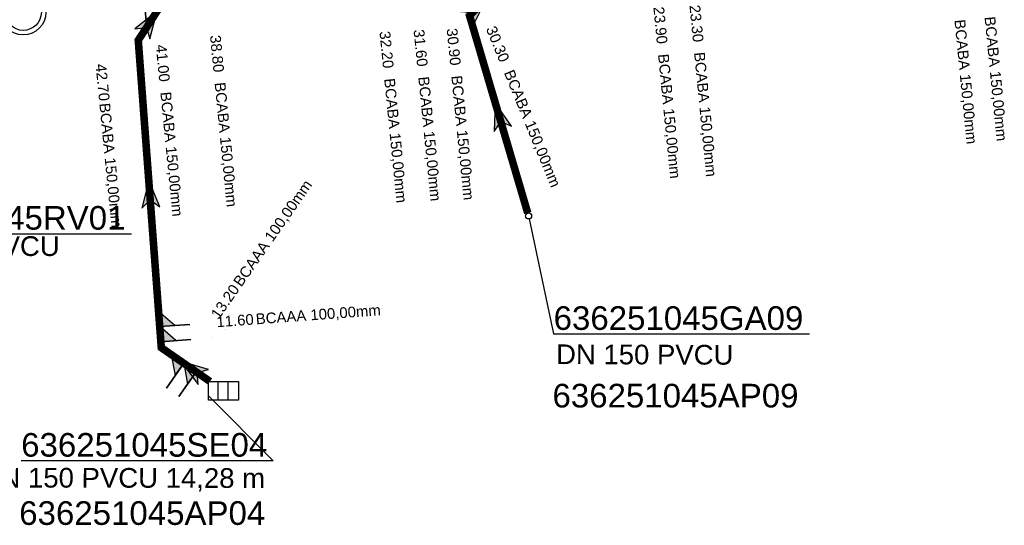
# Model space of a CAD drawing. Extents: x 356718 to 357658, y 5762241 to 5762615.
# Tile 28 of 157: x 357002 to 357034, y 5762305 to 5762321. Entities that reach past the tile are written whole.
import ezdxf
from ezdxf.enums import TextEntityAlignment as Align

# ---------------------------------------------------------------- set-up
doc = ezdxf.new("R2010")
doc.units = 0
doc.header["$MEASUREMENT"] = 0
doc.linetypes.add('AUSGEZOGEN', pattern=[0])
doc.linetypes.add('STRICHPUNKT', pattern=[5, 2, -1, 1, -1])
doc.layers.get('0').update_dxf_attribs({"linetype": 'AUSGEZOGEN'})
for name, color, linetype, true_color in [('111_00131_Symbol', 7, 'AUSGEZOGEN', 0x000000), ('111_00228_Schachtsymbol_nach_Sy', 7, 'AUSGEZOGEN', 0x000000), ('114_00133_Schachtnummer', 7, 'AUSGEZOGEN', 0x000000), ('121_10399_Haltungen_Mischwasser', 6, 'STRICHPUNKT', 0xff00ff), ('123_00137_Fliessrichtungspfeil', 7, 'AUSGEZOGEN', 0x000000), ('124_00118_Standard__Laenge___10', 7, 'AUSGEZOGEN', 0x000000), ('124_10626_Standard__Laenge____1', 7, 'AUSGEZOGEN', 0x000000), ('141_10677_Stutzen__alle__aus_DW', 7, 'AUSGEZOGEN', 0x000000), ('141_10868_Stutzen__141_', 7, 'AUSGEZOGEN', 0x000000)]:
    doc.layers.add(name, color=color, linetype=linetype, true_color=true_color)
doc.styles.add('ARIAL', font='arial.ttf', dxfattribs={"height": 1.5})
doc.styles.get("Standard").update_dxf_attribs({"font": 'arial.ttf', "height": 1})

# ---------------------------------------------------------------- blocks, each defined once
blk = doc.blocks.new('N03')
at = {"color": 0}
for radius in [0.75, 0.6]:
    blk.add_circle((0, 0), radius, dxfattribs=at)
blk = doc.blocks.new('F00')
at = {"color": 0}
blk.add_circle((0, 0), 0.1, dxfattribs=at)
blk = doc.blocks.new('ES')
at = {"color": 0, "linetype": 'AUSGEZOGEN'}
for points in [[(-0.494, -0.319), (-0.494, 0.306), (0.506, 0.306), (0.506, -0.319), (-0.494, -0.319)], [(-0.169, -0.319), (-0.169, 0.306)], [(0.156, -0.319), (0.156, 0.306)]]:
    blk.add_lwpolyline(points, dxfattribs=at)
blk = doc.blocks.new('FLI')
at = {"color": 0, "linetype": 'AUSGEZOGEN'}
blk.add_lwpolyline([(-0.4, 0), (-0.9, -0.6), (0.9, 0), (-0.9, 0.6), (-0.4, 0)], close=True, dxfattribs=at)
at = {"color": 0}
for points in [[(-0.4, 0), (0.9, 0), (-0.9, 0.6)], [(-0.9, -0.6), (0.9, 0), (-0.4, 0)]]:
    blk.add_solid(points, dxfattribs=at)

msp = doc.modelspace()

# ---------------------------------------------------------------- linework, layer by layer
at = {"layer": '114_00133_Schachtnummer', "color": 18, "linetype": 'AUSGEZOGEN', "true_color": 0x000000}
for points in [[(356998.438, 5762317.635), (356996.912, 5762314.24), (357005.305, 5762314.24)], [(357018.452, 5762314.731), (357019.258, 5762310.925), (357027.713, 5762310.925)], [(357007.845, 5762308.878), (357009.989, 5762306.732), (357001.658, 5762306.732)]]:
    msp.add_lwpolyline(points, dxfattribs=at)
at = {"layer": '121_10399_Haltungen_Mischwasser', "color": 6, "linetype": 'STRICHPUNKT', "true_color": 0xff00ff, "const_width": 0.25}
for points in [[(357018.403, 5762314.925), (357016.479, 5762321.452), (357016.967, 5762321.948), (357016.881, 5762322.946)], [(357007.898, 5762309.355), (357006.289, 5762310.471), (357005.528, 5762320.641), (357006.289, 5762321.815), (357006.256, 5762321.911)]]:
    msp.add_lwpolyline(points, dxfattribs=at)
at = {"layer": '141_10677_Stutzen__alle__aus_DW', "color": 18, "linetype": 'AUSGEZOGEN', "true_color": 0x000000}
for points in [[(357006.274, 5762310.669), (357006.773, 5762310.706), (357006.237, 5762311.167)], [(357006.274, 5762310.669), (357007.271, 5762310.743)], [(357007.441, 5762309.672), (357006.871, 5762308.851)], [(357007.441, 5762309.672), (357007.03, 5762309.957), (357007.156, 5762309.261)]]:
    msp.add_lwpolyline(points, close=True, dxfattribs=at)
at = {"layer": '141_10677_Stutzen__alle__aus_DW', "color": 18, "true_color": 0x000000}
for points in [[(357006.274, 5762310.669), (357006.773, 5762310.706), (357006.237, 5762311.167)], [(357007.441, 5762309.672), (357007.03, 5762309.957), (357007.156, 5762309.261)]]:
    msp.add_solid(points, dxfattribs=at)
at = {"layer": '141_10868_Stutzen__141_', "color": 18, "linetype": 'AUSGEZOGEN', "true_color": 0x000000}
for points in [[(357005.725, 5762321.956), (357005.822, 5762320.961)], [(357006.237, 5762311.167), (357006.735, 5762311.205), (357006.199, 5762311.666)], [(357006.237, 5762311.167), (357007.234, 5762311.242)], [(357007.03, 5762309.957), (357006.619, 5762310.242), (357006.745, 5762309.546)], [(357007.03, 5762309.957), (357006.46, 5762309.136)]]:
    msp.add_lwpolyline(points, close=True, dxfattribs=at)
at = {"layer": '141_10868_Stutzen__141_', "color": 18, "true_color": 0x000000}
for points in [[(357006.237, 5762311.167), (357006.735, 5762311.205), (357006.199, 5762311.666)], [(357007.03, 5762309.957), (357006.619, 5762310.242), (357006.745, 5762309.546)]]:
    msp.add_solid(points, dxfattribs=at)

# ---------------------------------------------------------------- block references
at = {"layer": '111_00131_Symbol', "color": 18, "true_color": 0x000000}
for name, p in [('F00', (357018.431, 5762314.829)), ('ES', (357008.339, 5762309.049))]:
    msp.add_blockref(name, p, dxfattribs=at)
at = {"layer": '111_00228_Schachtsymbol_nach_Sy', "color": 18, "true_color": 0x000000}
msp.add_blockref('N03', (357001.725, 5762321.565), dxfattribs=at)
at = {"layer": '123_00137_Fliessrichtungspfeil', "color": 18, "true_color": 0x000000, "xscale": 0.5, "yscale": 0.5, "zscale": 0.5}
for p, rotation in [((357016.723, 5762321.7), 45.40000000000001), ((357005.908, 5762321.228), 57), ((357017.455, 5762318.14), 106.4), ((357005.908, 5762315.556), 94.2), ((357007.314, 5762309.76), 145.2)]:
    msp.add_blockref('FLI', p, dxfattribs=dict(at, rotation=rotation))

# ---------------------------------------------------------------- texts
at = {"layer": '114_00133_Schachtnummer', "color": 18, "true_color": 0x000000, "style": 'ARIAL'}
for s, p in [('636251045RV01', (356996.912, 5762315.156)), ('636251045GA09', (357019.258, 5762311.841)), ('636251045AP09', (357019.22, 5762309.276)), ('636251045SE04', (357001.658, 5762307.648)), ('636251045AP04', (357001.593, 5762305.391))]:
    msp.add_text(s, height=0.78136, dxfattribs=at).set_placement(p, align=Align.TOP_LEFT)
at = {"layer": '124_00118_Standard__Laenge___10', "color": 18, "true_color": 0x000000, "style": 'ARIAL'}
msp.add_text('DN 150 PVCU 14,28 m', height=0.65113, rotation=359.9, dxfattribs=at).set_placement((357000.318, 5762306.499), align=Align.TOP_LEFT)
at = {"layer": '124_10626_Standard__Laenge____1', "color": 18, "true_color": 0x000000, "style": 'ARIAL'}
msp.add_text('DN 150 PVCU', height=0.65113, dxfattribs=at).set_placement((356997.068, 5762314.156), align=Align.TOP_LEFT)
msp.add_text('DN 150 PVCU', height=0.65113, rotation=359.8, dxfattribs=at).set_placement((357019.34, 5762310.58), align=Align.TOP_LEFT)
at = {"layer": '141_10677_Stutzen__alle__aus_DW', "color": 18, "true_color": 0x000000}
for s, rotation, p in [('13.20', 55.2, (357008.384, 5762311.039)), ('11.60', 4.2, (357007.93, 5762310.797))]:
    msp.add_text(s, height=0.00707, rotation=rotation, dxfattribs=at).set_placement(p, align=Align.TOP_RIGHT)
for rotation, p in [(55.2, (357008.384, 5762311.04)), (4.2, (357007.932, 5762310.797))]:
    msp.add_text('BCAAA 100,00mm', height=0.00707, rotation=rotation, dxfattribs=at).set_placement(p, align=Align.TOP_LEFT)
at = {"layer": '141_10868_Stutzen__141_', "color": 18, "true_color": 0x000000}
for s, height, rotation, p in [('23.90', 0.3533, 275.6, (357022.906, 5762321.768)), ('23.30', 0.3533, 275.6, (357024.098, 5762321.826)), ('BCABA 150,00mm', 0.35326, 275.6, (357033.853, 5762321.443)), ('30.30', 0.3533, 292.3, (357017.341, 5762321.155)), ('BCABA 150,00mm', 0.35326, 275.6, (357032.858, 5762321.345)), ('38.80', 0.3533, 275.6, (357008.249, 5762320.827)), ('32.20', 0.3533, 275.7, (357013.852, 5762320.96)), ('31.60', 0.3533, 275.7, (357014.978, 5762321.018)), ('30.90', 0.3533, 275.7, (357016.071, 5762321.054)), ('41.00', 0.3533, 275.6, (357006.456, 5762320.514)), ('BCABA 150,00mm', 0.35326, 275.6, (357023.059, 5762320.207)), ('BCABA 150,00mm', 0.35326, 275.6, (357024.251, 5762320.266)), ('BCABA 150,00mm', 0.35326, 275.7, (357016.227, 5762319.493)), ('BCABA 150,00mm', 0.35326, 292.3, (357017.936, 5762319.704)), ('BCABA 150,00mm', 0.35326, 275.6, (357008.402, 5762319.267)), ('BCABA 150,00mm', 0.35326, 275.7, (357014.007, 5762319.4)), ('BCABA 150,00mm', 0.35326, 275.7, (357015.134, 5762319.458)), ('BCABA 150,00mm', 0.35326, 275.6, (357006.609, 5762318.953)), ('BCABA 150,00mm', 0.35326, 275.6, (357004.592, 5762318.581)), ('BCAAA 100,00mm', 0.35326, 55.2, (357008.643, 5762312.661)), ('BCAAA 100,00mm', 0.35326, 4.2, (357009.399, 5762311.595))]:
    msp.add_text(s, height=height, rotation=rotation, dxfattribs=at).set_placement(p, align=Align.TOP_LEFT)
for s, rotation, p in [('42.70', 275.6, (357004.586, 5762318.649)), ('13.20', 55.2, (357008.604, 5762312.605)), ('11.60', 4.2, (357009.331, 5762311.59))]:
    msp.add_text(s, height=0.3533, rotation=rotation, dxfattribs=at).set_placement(p, align=Align.TOP_RIGHT)

doc.saveas('drawing.dxf')
